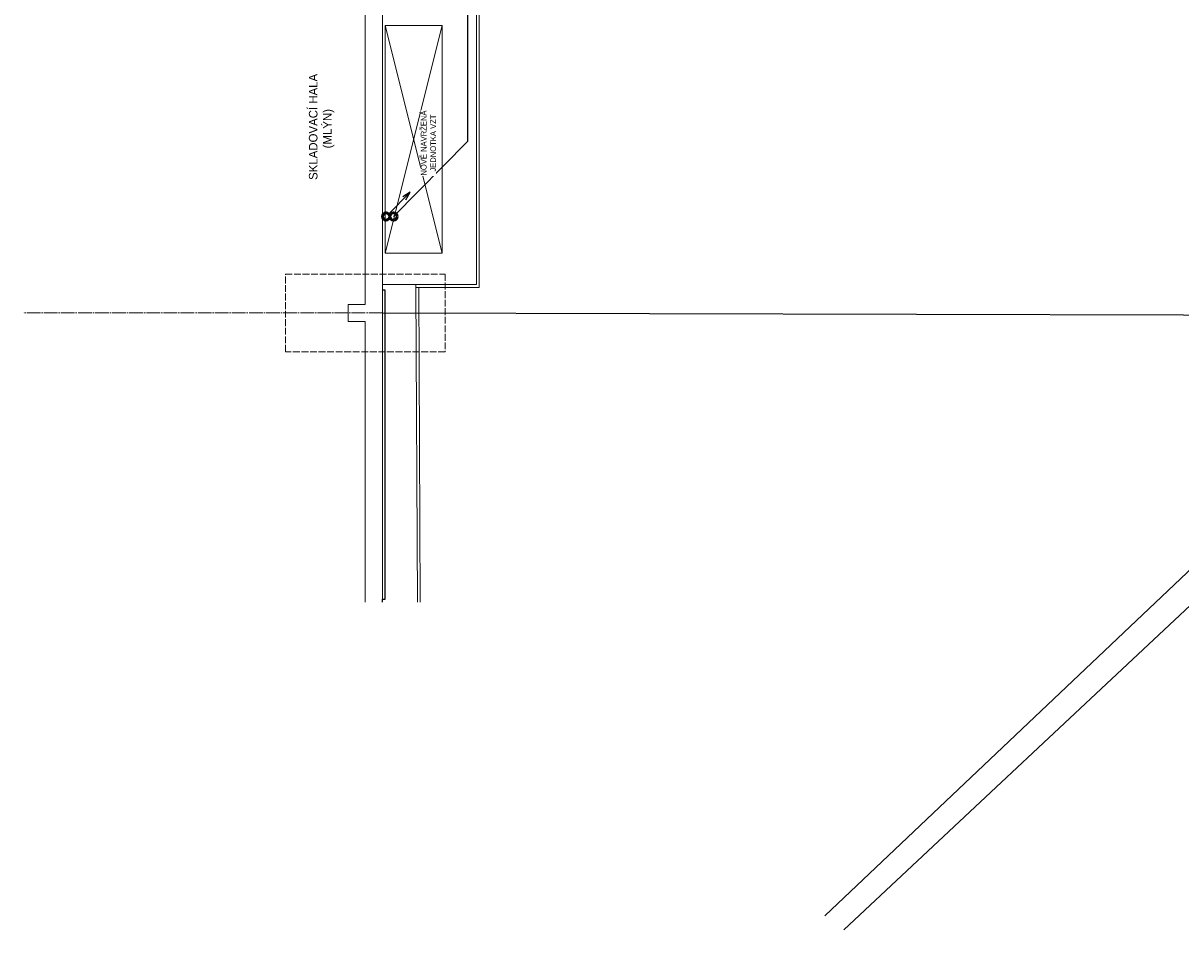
# Model space of a CAD drawing. Header units: millimetres. Extents: x -300186 to 535068, y -28581 to 763298.
# Tile 1 of 256: x -295336 to -275020, y 145160 to 161077. Entities that reach past the tile are written whole.
import ezdxf

# ---------------------------------------------------------------- set-up
doc = ezdxf.new("R2010")
doc.units = ezdxf.units.MM
doc.header["$LTSCALE"] = 10
doc.linetypes.add('ACAD_ISO02W100', pattern=[15, 12, -3])
doc.linetypes.add('ACAD_ISO04W100', pattern=[30, 24, -3, 0, -3])
for name, color, linetype, lineweight in [('CKKANALIZACE_DESTOVA_PODZ', 7, 'KANALIZACE_DESTOVA_PODZ', 25), ('CKPLYN_POTRUBI_NADZ', 7, 'PLYN_POTRUBI_NADZ', 25), ('NS_tenka', 252, 'Continuous', 18), ('tenka', 6, 'Continuous', 9), ('text', 6, 'Continuous', 9), ('tlusta', 252, 'Continuous', 15), ('velmi_tlusta', 252, 'Continuous', 18), ('ZTI-DSP-hl_tvarovky', 7, 'Continuous', 50)]:
    doc.layers.add(name, color=color, linetype=linetype, lineweight=lineweight)
doc.layers.add('zarizovaci predmety', color=252, linetype='Continuous', lineweight=9, transparency=0.3)
doc.styles.add('laplan N', font='txt')
doc.linetypes.add('KANALIZACE_DESTOVA_PODZ', pattern='A,35,-15,[102,CADKON.SHX,S=5,R=0,X=0,Y=5],-5,[106,CADKON.SHX,S=5,R=0,X=10,Y=0],30,-15', length=100)
doc.linetypes.add('PLYN_POTRUBI_NADZ', pattern='A,10,-15,[111,CADKON.SHX,S=5,R=0,X=0,Y=0],-50,10,-10', length=95)

# ---------------------------------------------------------------- blocks, each defined once
blk = doc.blocks.new('*U481', base_point=(11300, 9940))
at = {"color": 0, "linetype": 'ByBlock'}
for centre in [(11300, 9940), (11429, 9940)]:
    blk.add_circle(centre, 64.4, dxfattribs=at)
blk = doc.blocks.new('slepak')
at = {"layer": 'NS_tenka', "color": 252}
for p, q in [((7054, 96626), (7054, 90576)), ((7104, 96576), (7104, 90526)), ((5404, 90576), (7054, 90576)), ((5992, 90526), (5992, 90576)), ((5992, 90526), (7104, 90526))]:
    blk.add_line(p, q, dxfattribs=at)
at = {"layer": 'tenka', "color": 252}
for p, q in [((13165, 79493), (26431, 92076)), ((26368, 91306), (13504, 79248))]:
    blk.add_line(p, q, dxfattribs=at)
for points in [[(5992, 90526), (6019, 85000)], [(6042, 90526), (6069, 85001)]]:
    blk.add_lwpolyline(points, dxfattribs=at)
at = {"layer": 'tlusta', "color": 252, "linetype": 'ACAD_ISO04W100'}
blk.add_line((5404, 90078), (-901, 90078), dxfattribs=at)
at = {"layer": 'tlusta', "color": 252, "linetype": 'ACAD_ISO02W100'}
blk.add_lwpolyline([(6504, 89397), (3703, 89397), (3703, 90760), (6504, 90760)], close=True, dxfattribs=at)
at = {"layer": 'velmi_tlusta', "color": 252}
for p, q in [((5404, 97126), (5404, 85001)), ((5104, 95928), (5104, 90228)), ((5104, 89928), (5104, 85001))]:
    blk.add_line(p, q, dxfattribs=at)
blk.add_lwpolyline([(5104, 90228), (4804, 90228), (4804, 89928), (5104, 89928)], dxfattribs=at)
at = {"layer": 'zarizovaci predmety', "color": 252}
for p, q in [((5454, 95126), (6454, 91126)), ((5454, 91126), (6454, 95126))]:
    blk.add_line(p, q, dxfattribs=at)
blk.add_lwpolyline([(5454, 95126), (6454, 95126), (6454, 91126), (5454, 91126)], close=True, dxfattribs=at)
at = {"layer": 'text', "color": 252, "insert": (4114, 90533), "char_height": 150, "attachment_point": 1, "rotation": 90, "style": 'laplan N'}
blk.add_mtext_dynamic_manual_height_columns('\\pi1880.72915;SKLADOVACÍ HALA\\P\\pi2434.22915;(MLÝN)', width=5545.82, gutter_width=500, heights=[0], dxfattribs=at)
at = {"layer": 'text', "color": 252, "insert": (6212, 93060), "char_height": 100, "attachment_point": 5, "rotation": 90, "style": 'laplan N', "bg_fill": 3, "box_fill_scale": 1, "bg_fill_color": 256, "bg_fill_transparency": 0}
blk.add_mtext_dynamic_manual_height_columns('NOVĚ NAVRŽENÁ JEDNOTKA VZT', width=1150.18, gutter_width=1000, heights=[0], dxfattribs=at)
blk = doc.blocks.new('*U522')
at = {"color": 0, "linetype": 'ByBlock', "lineweight": -2}
for p, q in [((35.36, 35.36), (424.26, 424.26)), ((424.26, 424.26), (291.68, 344.71)), ((344.71, 291.68), (424.26, 424.26))]:
    blk.add_line(p, q, dxfattribs=at)
blk.add_circle((0, 0), 50, dxfattribs=at)

msp = doc.modelspace()

# ---------------------------------------------------------------- linework, layer by layer
at = {"layer": 'CKKANALIZACE_DESTOVA_PODZ'}
for points in [[(-287531.524, 159005.789), (-287530.946, 161569.207), (-287528.791, 171128.63)], [(-288838.698, 157682.811), (-287531.906, 159005.402)], [(-289031.905, 155990.131), (-265601.695, 155930.518)]]:
    msp.add_lwpolyline(points, dxfattribs=at)
at = {"layer": 'CKPLYN_POTRUBI_NADZ', "color": 6}
msp.add_lwpolyline([(-289031.905, 150912.36), (-289031.905, 150962.36), (-288981.905, 150962.36), (-288981.905, 156388.106), (-289031.905, 156388.106)], dxfattribs=at)

# ---------------------------------------------------------------- block references
at = {"layer": 'ZTI-DSP-hl_tvarovky'}
msp.add_blockref('*U481', (-288967.503, 157682.811), dxfattribs=at)

# ---------------------------------------------------------------- next in the draw order: block references
msp.add_blockref('slepak', (-294435.48, 65911.631))

# ---------------------------------------------------------------- next in the draw order: block references
at = {"layer": 'CKKANALIZACE_DESTOVA_PODZ'}
msp.add_blockref('*U522', (-288967.503, 157682.811), dxfattribs=at)

doc.saveas('drawing.dxf')
